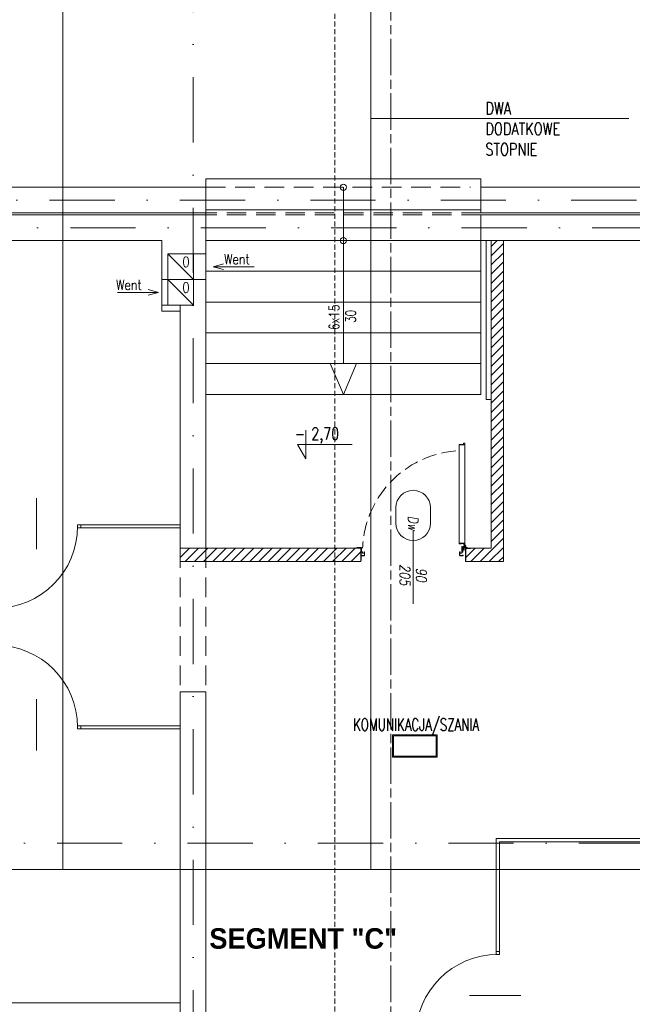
# Model space of a CAD drawing. Header units: millimetres. Extents: x -82287 to 177822, y -399756 to 0.
# Tile 150 of 228: x 52486 to 53083, y -196331 to -195371. Entities that reach past the tile are written whole.
import ezdxf
from ezdxf.enums import TextEntityAlignment as Align

# ---------------------------------------------------------------- set-up
doc = ezdxf.new("R2010")
doc.units = ezdxf.units.MM
doc.header["$MEASUREMENT"] = 0
for name, pattern in [('SUŁOSZOWA - PB 21 03$0$CARKOVANA', [7.5, 5, -2.5]), ('SUŁOSZOWA - PB 21 03$0$CENTER', [0.6, 0.375, -0.075, 0.075, -0.075]), ('SUŁOSZOWA - PB 21 03$0$CHAIN', [0.3543, 0.2362, -0.0295, 0.0591, -0.0295]), ('SUŁOSZOWA - PB 21 03$0$DASHDOT', [25.4, 12.7, -6.35, 0, -6.35]), ('SUŁOSZOWA - PB 21 03$0$HIDDEN', [9.525, 6.35, -3.175]), ('SUŁOSZOWA - PB 21 03$0$Hidden Line', [391.222223, 282.222223, -109])]:
    doc.linetypes.add(name, pattern=pattern)
doc.layers.add('FL_XREF', color=252, linetype='Continuous')
for name, color, linetype, lineweight in [('SUŁOSZOWA - PB 21 03$0$!! 0_ Istn-sciany', 251, 'Continuous', 0), ('SUŁOSZOWA - PB 21 03$0$!! 0_ Istn-widok', 251, 'Continuous', 0), ('SUŁOSZOWA - PB 21 03$0$!! 0_ Opis', 251, 'Continuous', 0), ('SUŁOSZOWA - PB 21 03$0$!! 0_Istn-drzwi', 251, 'Continuous', 0), ('SUŁOSZOWA - PB 21 03$0$!! 0_Istn-grzejniki', 251, 'Continuous', 0), ('SUŁOSZOWA - PB 21 03$0$!! 0_Istn-went', 251, 'Continuous', 0), ('SUŁOSZOWA - PB 21 03$0$!! 0_Opis_pom', 251, 'Continuous', 0), ('SUŁOSZOWA - PB 21 03$0$!! 0_Osie', 251, 'SUŁOSZOWA - PB 21 03$0$DASHDOT', 0), ('SUŁOSZOWA - PB 21 03$0$!! 0_Widok', 251, 'Continuous', 0), ('SUŁOSZOWA - PB 21 03$0$!! 1_droga ewakuacyjna', 251, 'SUŁOSZOWA - PB 21 03$0$CHAIN', 0), ('SUŁOSZOWA - PB 21 03$0$!! 1_drzwi-linia', 251, 'Continuous', 0), ('SUŁOSZOWA - PB 21 03$0$!! 1_hatch projektowane ściany', 251, 'Continuous', 0), ('SUŁOSZOWA - PB 21 03$0$!! 1_OPIS POM NOWE', 251, 'Continuous', 0), ('SUŁOSZOWA - PB 21 03$0$!! 1_PROJ Sciany', 251, 'Continuous', 0), ('SUŁOSZOWA - PB 21 03$0$!! 1_Wyburzenia', 251, 'SUŁOSZOWA - PB 21 03$0$CARKOVANA', 0), ('SUŁOSZOWA - PB 21 03$0$!! 2_drzwi opis', 251, 'Continuous', 0), ('SUŁOSZOWA - PB 21 03$0$0-osie-liniA', 251, 'SUŁOSZOWA - PB 21 03$0$DASHDOT', 0)]:
    doc.layers.add(name, color=color, linetype=linetype, lineweight=lineweight)
doc.layers.add('SUŁOSZOWA - PB 21 03$0$!! 0_ramki', color=251, linetype='Continuous', lineweight=0, plot=False)
doc.styles.add('SUŁOSZOWA - PB 21 03$0$50', font='ROMANS.shx', dxfattribs={"width": 0.8, "oblique": 10, "height": 10})
doc.styles.add('SUŁOSZOWA - PB 21 03$0$ARCHETYP', font='romans.shx', dxfattribs={"height": 15})
doc.styles.add('SUŁOSZOWA - PB 21 03$0$ARIAL', font='tahoma.ttf')
doc.styles.add('SUŁOSZOWA - PB 21 03$0$SIMPLEX', font='simplex.shx', dxfattribs={"width": 0.77})
doc.styles.add('SUŁOSZOWA - PB 21 03$0$STYLE10', font='arialbd.ttf')
doc.styles.add('SUŁOSZOWA - PB 21 03$0$TXT', font='simplex.shx')
pattern_1 = [(45, (0, 0), (-4.49012806, 4.49012806), [])]

# ---------------------------------------------------------------- blocks, each defined once
blk = doc.blocks.new('SUŁOSZOWA - PB 21 03$0$BLOK OSI')
at = {"layer": 'SUŁOSZOWA - PB 21 03$0$0-osie-liniA', "ltscale": 5}
for points in [[(52592.21, -193637.01), (52592.21, -199860.82)], [(48639.33, -195663.09), (55424.28, -195663.09)], [(51837.14, -195690.09), (53504.06, -195690.09)], [(51570.03, -196290.09), (53810.61, -196290.09)]]:
    blk.add_lwpolyline(points, dxfattribs=at)
blk = doc.blocks.new('SUŁOSZOWA - PB 21 03$0$zaw-dr-90-p')
at = {"color": 2, "linetype": 'SUŁOSZOWA - PB 21 03$0$CENTER', "ltscale": 0.2}
for p, q in [((12, 0), (-12, 0)), ((0, 12), (0, -12)), ((24.5, 24), (31, 24)), ((24.5, 19), (31, 19))]:
    blk.add_line(p, q, dxfattribs=at)
at = {"ltscale": 0.2}
for p, q in [((10, 12), (6.5, 12)), ((10, 0), (10, 6.5))]:
    blk.add_line(p, q, dxfattribs=at)
blk.add_lwpolyline([(0, 6.5), (23.5, 6.5, 0.414214), (28, 11), (28, 31), (24.5, 31), (24.5, 11, -0.414214), (23.5, 10), (0, 10, 4.561698), (7.6, 6.5), (4.9, 4.2)], format="xyb", dxfattribs=at)
blk.add_lwpolyline([(-0.2, -0.2), (-2.5, -0.2), (-2.5, 0.2), (-0.2, 0.2), (-0.2, 2.5), (0.2, 2.5), (0.2, 0.2), (2.8, 0.2), (2.8, -0.2), (0.2, -0.2), (0.2, -2.8), (-0.2, -2.8)], close=True)
blk.add_lwpolyline([(10, 10), (10, 39), (6.5, 39), (6.5, 10)], dxfattribs=at)
blk.add_circle((0, 0), 6.5, dxfattribs=at)
blk = doc.blocks.new('SUŁOSZOWA - PB 21 03$0$drzwi 90- sc 12')
for p, q in [((-13620.32, 20410.16), (-13620.32, 20313.77)), ((-13614.92, 20409.86), (-13620.32, 20409.86)), ((-13616.12, 20410.26), (-13620.22, 20410.26)), ((-13616.12, 20410.26), (-13620, 20410.26)), ((-13618.17, 20410.26), (-13616.22, 20410.26)), ((-13618.17, 20410.26), (-13616.22, 20410.26)), ((-13616.12, 20410.26), (-13616.12, 20411.46)), ((-13616.12, 20411.46), (-13615.02, 20411.46)), ((-13614.92, 20411.36), (-13614.92, 20313.77)), ((-13620.32, 20313.47), (-13620.32, 20317.97)), ((-13614.92, 20313.77), (-13620.32, 20313.77)), ((-13618.22, 20313.37), (-13620.22, 20313.37)), ((-13618.22, 20313.67), (-13618.22, 20313.37)), ((-13618.22, 20313.67), (-13616.42, 20313.67)), ((-13617.77, 20311.12), (-13617.77, 20305.72)), ((-13617.77, 20311.12), (-13617.77, 20305.72)), ((-13616.17, 20309.92), (-13617.37, 20309.92)), ((-13616.17, 20309.92), (-13616.17, 20311.02)), ((-13615.92, 20313.17), (-13615.92, 20312.17)), ((-13615.92, 20312.17), (-13615.02, 20312.17)), ((-13614.92, 20312.27), (-13614.92, 20317.97)), ((-13715.77, 20301.96), (-13716.27, 20301.96)), ((-13715.57, 20308.32), (-13715.57, 20308.56)), ((-13715.57, 20307.69), (-13715.57, 20308.56)), ((-13715.57, 20307.82), (-13715.57, 20308.56)), ((-13715.57, 20307.72), (-13715.37, 20307.72)), ((-13616.77, 20301.96), (-13616.27, 20301.96))]:
    blk.add_line(p, q)
for points in [[(-13665.27, 20284.96), (-13665.27, 20325.83)], [(-13615.57, 20309.64), (-13615.32, 20309.64), (-13615.32, 20309.82), (-13616.32, 20309.82), (-13616.32, 20309.64), (-13615.92, 20309.64)]]:
    blk.add_lwpolyline(points)
at = {"lineweight": 30}
for points in [[(-13716.27, 20308.92), (-13721.27, 20308.92)], [(-13716.27, 20308.92), (-13716.27, 20296.92)], [(-13614.27, 20308.92), (-13609.27, 20308.92)], [(-13614.27, 20308.92), (-13614.27, 20296.92)]]:
    blk.add_lwpolyline(points, dxfattribs=at)
at = {"ltscale": 0.2}
for points in [[(-13715.57, 20307.51), (-13715.57, 20309.48, 0.414214), (-13715.91, 20309.82), (-13719.43, 20309.82, 0.414214), (-13719.77, 20309.48), (-13719.77, 20308.92), (-13719.59, 20308.92), (-13719.59, 20309.48, -0.414214), (-13719.43, 20309.64), (-13716.97, 20309.64)], [(-13716.97, 20309.64), (-13715.91, 20309.64, -0.414214), (-13715.75, 20309.48), (-13715.75, 20307.51)], [(-13615.92, 20309.64), (-13616.63, 20309.64, 0.414214), (-13616.79, 20309.48), (-13616.79, 20305.58, -0.414214), (-13617.13, 20305.24), (-13617.58, 20305.24, 0.414214), (-13617.74, 20305.08), (-13617.74, 20304.48, -0.414214), (-13618.08, 20304.14), (-13619.26, 20304.14, -0.414214), (-13619.6, 20304.48), (-13619.6, 20305.15, 1), (-13619.79, 20305.15), (-13619.79, 20301.96, 0.414214), (-13619.63, 20301.8), (-13617.11, 20301.8, 0.414214), (-13616.95, 20301.96), (-13616.95, 20302.52), (-13616.77, 20302.52), (-13616.77, 20301.96, -0.414214), (-13617.11, 20301.62), (-13619.63, 20301.62, -0.414214), (-13619.97, 20301.96), (-13619.97, 20305.15, -1), (-13619.42, 20305.15), (-13619.42, 20304.48, 0.414214), (-13619.26, 20304.32), (-13618.08, 20304.32, 0.414214), (-13617.92, 20304.48), (-13617.92, 20305.08, -0.414214), (-13617.58, 20305.42), (-13617.13, 20305.42, 0.414214), (-13616.97, 20305.58), (-13616.97, 20309.48, -0.414214), (-13616.63, 20309.82), (-13613.11, 20309.82, -0.414214), (-13612.77, 20309.48), (-13612.77, 20308.92), (-13612.95, 20308.92), (-13612.95, 20309.48, 0.414214), (-13613.11, 20309.64), (-13615.57, 20309.64)], [(-13715.75, 20307.76), (-13715.75, 20305.58, 0.414214), (-13715.41, 20305.24), (-13714.96, 20305.24, -0.414214), (-13714.8, 20305.08), (-13714.8, 20304.48, 0.414214), (-13714.46, 20304.14), (-13713.28, 20304.14, 0.414214), (-13712.94, 20304.48), (-13712.94, 20305.15, -1), (-13712.75, 20305.15), (-13712.75, 20301.96, -0.414214), (-13712.91, 20301.8), (-13715.43, 20301.8, -0.414214), (-13715.59, 20301.96), (-13715.59, 20302.52), (-13715.77, 20302.52), (-13715.77, 20301.96, 0.414214), (-13715.43, 20301.62), (-13712.91, 20301.62, 0.414214), (-13712.57, 20301.96), (-13712.57, 20305.15, 1), (-13713.12, 20305.15), (-13713.12, 20304.48, -0.414214), (-13713.28, 20304.32), (-13714.46, 20304.32, -0.414214), (-13714.62, 20304.48), (-13714.62, 20305.08, 0.414214), (-13714.96, 20305.42), (-13715.41, 20305.42, -0.414214), (-13715.57, 20305.58), (-13715.57, 20307.64)]]:
    blk.add_lwpolyline(points, format="xyb", dxfattribs=at)
blk.add_lwpolyline([(-13616.79, 20308.82), (-13616.97, 20308.82), (-13616.97, 20307.42), (-13616.79, 20307.42)], close=True)
for centre, radius, start, end in [((-13620.22, 20410.16), 0.1, 90, 180), ((-13615.02, 20411.36), 0.1, 0, 90), ((-13620.22, 20313.47), 0.1, 180, 270), ((-13616.42, 20313.17), 0.5, 0, 90), ((-13616.27, 20311.02), 0.1, 0, 90), ((-13615.02, 20312.27), 0.1, 270, 0)]:
    blk.add_arc(centre, radius, start, end)
at = {"linetype": 'SUŁOSZOWA - PB 21 03$0$Hidden Line', "lineweight": 9, "ltscale": 0.05}
blk.add_arc((-13615.5, 20305.14), 99.12, 94.80054, 177.69442, dxfattribs=at)
at = {"xscale": 0.09999999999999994, "yscale": 0.09999999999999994, "zscale": 0.09999999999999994, "rotation": 180.0000000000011}
blk.add_blockref('SUŁOSZOWA - PB 21 03$0$zaw-dr-90-p', (-13614.92, 20310.92), dxfattribs=at)
blk = doc.blocks.new('SUŁOSZOWA - PB 21 03$0$1_ok-opis')
blk.add_line((0, 111.61), (0, 50))
for points in [[(-17, 128.61), (-17, 143.61)], [(17, 128.61), (17, 143.61)]]:
    blk.add_lwpolyline(points)
for centre, start, end in [((0, 143.61), 0, 180), ((0, 128.61), 180, 0)]:
    blk.add_arc(centre, 17, start, end)
at = {"style": 'SUŁOSZOWA - PB 21 03$0$ARCHETYP'}
for tag, height, rotation, p in [('NR', 12, 90, (0, 136.9)), ('NR', 12, 270, (0, 136.9)), ('SZEROKOŚĆ', 10, 90, (-8, 78.29)), ('WYSOKOŚĆ', 10, 270, (-8, 78.29)), ('WYSOKOŚĆ', 10, 90, (8, 78.29)), ('SZEROKOŚĆ', 10, 270, (8, 78.29))]:
    blk.add_attdef(tag, text='', height=height, rotation=rotation, dxfattribs=at).set_placement(p, align=Align.MIDDLE)
blk = doc.blocks.new('SUŁOSZOWA - PB 21 03')
at = {"layer": 'SUŁOSZOWA - PB 21 03$0$!! 1_hatch projektowane ściany'}
h = blk.add_hatch(dxfattribs=at)
h.set_pattern_fill('ANSI31', color=256, scale=2)
h.set_pattern_definition(pattern_1)
h.paths.add_polyline_path([(52882.71142, -195639.5883), (52894.71142, -195639.5883), (52894.71142, -195952.5883), (52857.71142, -195952.5883), (52857.71142, -195939.59023), (52882.71142, -195939.59023)])
h = blk.add_hatch(dxfattribs=at)
h.set_pattern_fill('ANSI31', color=256, scale=2)
h.set_pattern_definition(pattern_1)
h.paths.add_polyline_path([(52755.71142, -195952.5883), (52579.71142, -195952.5883), (52579.71142, -195939.5883), (52755.71142, -195939.5883)])
at = {"layer": 'SUŁOSZOWA - PB 21 03$0$!! 0_ Istn-sciany'}
for points in [[(52004.71142, -195587.5883), (52604.71142, -195587.5883)], [(52604.71142, -195587.5883), (52604.71142, -195612.5883)], [(52872.71142, -195587.5883), (53178.71142, -195587.5883)], [(52872.71142, -195587.5883), (52872.71142, -195612.5883)], [(52604.71142, -195614.5883), (52604.71142, -195652.5883)], [(52872.71142, -195614.5883), (52872.71142, -195639.5883)], [(52016.71142, -195639.5883), (52561.71142, -195639.5883)], [(52561.71142, -195639.5883), (52561.71142, -195677.5883)], [(52872.71142, -195639.5883), (53167.71142, -195639.5883)], [(52567.71142, -195652.5883), (52567.71142, -195677.5883)], [(52604.71142, -195652.5883), (52567.71142, -195652.5883)], [(52567.71142, -195677.5883), (52561.71142, -195677.5883)], [(52592.71142, -195702.5883), (52592.71142, -195677.5883)], [(52592.71142, -195677.5883), (52604.71142, -195677.5883)], [(52604.71142, -195677.5883), (52604.71142, -195939.5883)], [(52561.71142, -195702.5883), (52561.71142, -195708.5883)], [(52561.71142, -195702.5883), (52592.71142, -195702.5883)], [(52561.71142, -195708.5883), (52579.71142, -195708.5883)], [(52579.71142, -195708.5883), (52579.71142, -195939.5883)], [(52579.71142, -195939.5883), (52604.71142, -195939.5883)], [(52579.71142, -196079.5883), (52604.71142, -196079.5883)], [(52579.71142, -196079.5883), (52579.71142, -196448.5883)], [(52604.71142, -196079.5883), (52604.71142, -196479.5883)]]:
    blk.add_lwpolyline(points, dxfattribs=at)
at = {"layer": 'SUŁOSZOWA - PB 21 03$0$!! 0_ Istn-widok'}
for points in [[(52604.71142, -195579.5883), (52872.71142, -195579.5883)], [(52604.71142, -195609.5883), (52872.71142, -195609.5883)], [(51976.71142, -195612.5883), (52604.71142, -195612.5883)], [(51978.71142, -195614.5883), (52604.71142, -195614.5883)], [(52604.71142, -195612.5883), (52604.71142, -195614.5883)], [(52872.71142, -195612.5883), (53178.71142, -195612.5883)], [(52872.71142, -195614.5883), (53179.71142, -195614.5883)], [(52604.71142, -195639.5883), (52872.71142, -195639.5883)], [(52604.71142, -195639.5883), (52872.71142, -195639.5883)], [(52738.71142, -195759.5883), (52738.71142, -195639.5883)], [(52872.71142, -195639.5883), (52872.71142, -195789.5883)], [(52877.71142, -195639.5883), (52877.71142, -195794.5883)], [(52882.71142, -195639.5883), (52882.71142, -195794.5883)], [(52604.71142, -195669.5883), (52872.71142, -195669.5883)], [(52579.71142, -195708.5883), (52579.71142, -195702.5883)], [(52604.71142, -195699.5883), (52872.71142, -195699.5883)], [(52604.71142, -195729.5883), (52872.71142, -195729.5883)], [(52604.71142, -195759.5883), (52872.71142, -195759.5883)], [(52604.71142, -195789.5883), (52872.71142, -195789.5883)], [(52877.71142, -195794.5883), (52882.71142, -195794.5883)], [(52439.71142, -195890.5883), (52439.71142, -195940.5883)], [(52482.71142, -195916.5883), (52579.71142, -195916.5883)], [(52482.71142, -195919.5883), (52579.71142, -195919.5883)], [(52439.71142, -196086.5883), (52439.71142, -196136.5883)], [(52482.71142, -196112.5883), (52579.71142, -196112.5883)], [(52482.71142, -196115.5883), (52579.71142, -196115.5883)], [(52887.71142, -196222.5883), (53167.71142, -196222.5883)], [(52887.71142, -196222.5883), (52887.71142, -196332.5883)], [(52890.71142, -196225.5883), (53167.71142, -196225.5883)], [(52890.71142, -196225.5883), (52890.71142, -196332.5883)], [(52861.71142, -196375.5883), (52911.71142, -196375.5883)], [(52299.71142, -196382.5883), (52579.71142, -196382.5883)]]:
    blk.add_lwpolyline(points, dxfattribs=at)
at = {"layer": 'SUŁOSZOWA - PB 21 03$0$!! 0_ Istn-widok', "linetype": 'SUŁOSZOWA - PB 21 03$0$HIDDEN', "ltscale": 3}
for points in [[(52604.71142, -195587.5883), (52862.71142, -195587.5883)], [(52872.71142, -195612.5883), (52604.71142, -195612.5883)], [(52872.71142, -195614.5883), (52604.71142, -195614.5883)], [(52872.71142, -195639.5883), (52604.71142, -195639.5883)], [(52579.71142, -195939.5883), (52579.71142, -196079.5883)], [(52604.71142, -195939.5883), (52604.71142, -196079.5883)]]:
    blk.add_lwpolyline(points, dxfattribs=at)
at = {"layer": 'SUŁOSZOWA - PB 21 03$0$!! 0_ Istn-widok'}
for points in [[(52479.71142, -195916.5883), (52482.71142, -195916.5883), (52482.71142, -195919.5883), (52479.71142, -195919.5883)], [(52479.71142, -196112.5883), (52482.71142, -196112.5883), (52482.71142, -196115.5883), (52479.71142, -196115.5883)], [(52887.71142, -196335.5883), (52887.71142, -196332.5883), (52890.71142, -196332.5883), (52890.71142, -196335.5883)]]:
    blk.add_lwpolyline(points, close=True, dxfattribs=at)
for centre in [(52738.71142, -195587.5883), (52738.71142, -195639.5883)]:
    blk.add_circle(centre, 3, dxfattribs=at)
for centre, start, end in [((52399.71142, -195918.0883), 269.99999996, 359.99999996), ((52399.71142, -196114.0883), 0.00000004, 90.00000004), ((52889.21142, -196415.5883), 90.00000004, 180.00000004)]:
    blk.add_arc(centre, 80, start, end, dxfattribs=at)
at = {"layer": 'SUŁOSZOWA - PB 21 03$0$!! 0_ Opis'}
for points in [[(52765.42916, -195579.5883), (52765.42916, -195579.5883), (52765.42916, -195520.55038), (53017.01001, -195520.55038)], [(52702.02009, -195824.38967), (52702.02009, -195852.39144)], [(52702.02009, -195852.39144), (52693.93668, -195838.39056)], [(52693.93668, -195838.39056), (52747.37089, -195838.39056)]]:
    blk.add_lwpolyline(points, dxfattribs=at)
at = {"layer": 'SUŁOSZOWA - PB 21 03$0$!! 0_Istn-drzwi'}
blk.add_lwpolyline([(52738.71142, -195639.5883), (52738.71142, -195587.5883)], dxfattribs=at)
at = {"layer": 'SUŁOSZOWA - PB 21 03$0$!! 0_Istn-grzejniki'}
for points in [[(52604.71142, -195579.5883), (52604.71142, -195587.0883)], [(52872.71142, -195579.5883), (52872.71142, -195587.0883)]]:
    blk.add_lwpolyline(points, dxfattribs=at)
at = {"layer": 'SUŁOSZOWA - PB 21 03$0$!! 0_Istn-went'}
for points in [[(52567.71142, -195677.5883), (52592.71142, -195677.5883), (52592.71142, -195652.5883), (52567.71142, -195652.5883)], [(52567.71142, -195702.5883), (52592.71142, -195702.5883), (52592.71142, -195677.5883), (52567.71142, -195677.5883)]]:
    blk.add_lwpolyline(points, close=True, dxfattribs=at)
for points in [[(52567.71142, -195652.5883), (52592.71142, -195677.5883)], [(52604.71142, -195652.5883), (52604.71142, -195677.5883)], [(52611.73547, -195665.0883), (52621.73547, -195662.40881)], [(52651.782, -195665.0883), (52611.73547, -195665.0883)], [(52611.73547, -195665.0883), (52621.73547, -195667.76779)], [(52561.71142, -195677.5883), (52561.71142, -195702.5883)], [(52567.71142, -195677.5883), (52592.71142, -195702.5883)], [(52518.49405, -195690.0883), (52558.54058, -195690.0883)], [(52558.54058, -195690.0883), (52548.54058, -195687.40881)], [(52558.54058, -195690.0883), (52548.54058, -195692.76779)]]:
    blk.add_lwpolyline(points, dxfattribs=at)
at = {"layer": 'SUŁOSZOWA - PB 21 03$0$!! 0_Opis_pom', "ltscale": 0.7}
for points in [[(52786.60775, -196143.22208), (52830.12775, -196143.22208), (52830.12775, -196121.46208), (52786.60775, -196121.46208)], [(52787.69575, -196142.13408), (52829.03975, -196142.13408), (52829.03975, -196122.55008), (52787.69575, -196122.55008)]]:
    blk.add_lwpolyline(points, close=True, dxfattribs=at)
at = {"layer": 'SUŁOSZOWA - PB 21 03$0$!! 0_ramki'}
for points in [[(48565.42916, -193282.57641), (52765.42916, -193282.57641), (52765.42916, -196252.57641), (48565.42916, -196252.57641)], [(52465.42916, -193282.57641), (56665.42916, -193282.57641), (56665.42916, -196252.57641), (52465.42916, -196252.57641)]]:
    blk.add_lwpolyline(points, close=True, dxfattribs=at)
at = {"layer": 'SUŁOSZOWA - PB 21 03$0$!! 0_Widok'}
for points in [[(52738.71142, -195789.5883), (52725.82751, -195759.5883)], [(52738.71142, -195789.5883), (52751.59534, -195759.5883)]]:
    blk.add_lwpolyline(points, dxfattribs=at)
at = {"layer": 'SUŁOSZOWA - PB 21 03$0$!! 1_droga ewakuacyjna', "ltscale": 150}
blk.add_lwpolyline([(52156.71142, -196844.5883), (52156.71142, -196753.86725), (52784.86834, -196753.86725), (52784.86834, -195179.66162), (52559.71142, -195179.66162)], dxfattribs=at)
at = {"layer": 'SUŁOSZOWA - PB 21 03$0$!! 1_hatch projektowane ściany'}
for points in [[(52882.71142, -195639.5883), (52894.71142, -195639.5883), (52894.71142, -195952.5883), (52857.71142, -195952.5883), (52857.71142, -195939.59023), (52882.71142, -195939.59023)], [(52755.71142, -195952.5883), (52579.71142, -195952.5883), (52579.71142, -195939.5883), (52755.71142, -195939.5883)]]:
    blk.add_lwpolyline(points, close=True, dxfattribs=at)
at = {"layer": 'SUŁOSZOWA - PB 21 03$0$!! 1_PROJ Sciany'}
for points in [[(52882.71142, -195639.5883), (52882.71142, -195939.5883)], [(52894.71142, -195639.5883), (52894.71142, -195952.5883)], [(52579.71142, -195952.5883), (52579.71142, -195939.5883)], [(52604.71142, -195939.5883), (52755.71142, -195939.5883)], [(52755.71142, -195939.5883), (52755.71142, -195952.5883)], [(52857.71142, -195939.5883), (52857.71142, -195952.5883)], [(52857.71142, -195939.5883), (52882.71142, -195939.5883)], [(52579.71142, -195952.5883), (52755.71142, -195952.5883)], [(52857.71142, -195952.5883), (52894.71142, -195952.5883)]]:
    blk.add_lwpolyline(points, dxfattribs=at)
at = {"layer": 'SUŁOSZOWA - PB 21 03$0$!! 1_Wyburzenia'}
blk.add_lwpolyline([(52730.37796, -193768.56715), (52730.37796, -198088.57453)], dxfattribs=at)
at = {"layer": 'SUŁOSZOWA - PB 21 03$0$!! 0_Osie'}
blk.add_blockref('SUŁOSZOWA - PB 21 03$0$BLOK OSI', (0, 63), dxfattribs=at)
at = {"layer": 'SUŁOSZOWA - PB 21 03$0$!! 1_drzwi-linia'}
blk.add_blockref('SUŁOSZOWA - PB 21 03$0$drzwi 90- sc 12', (66471.98113, -216248.51264), dxfattribs=at)
at = {"layer": 'SUŁOSZOWA - PB 21 03$0$!! 2_drzwi opis'}
ref = blk.add_blockref('SUŁOSZOWA - PB 21 03$0$1_ok-opis', (52806.71146, -196043.69393), dxfattribs=dict(at, xscale=-1, rotation=359.9999963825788))
ref.add_attrib('WYSOKOŚĆ', '205', dxfattribs={"layer": '0', "height": 10, "rotation": 269.99999638, "style": 'SUŁOSZOWA - PB 21 03$0$50', "oblique": 10, "width": 0.8}).set_placement((52798.71146, -195965.40307), align=Align.MIDDLE)
ref.add_attrib('SZEROKOŚĆ', '90', dxfattribs={"layer": '0', "height": 10, "rotation": 269.99999638, "style": 'SUŁOSZOWA - PB 21 03$0$50', "oblique": 10, "width": 0.8}).set_placement((52814.71146, -195965.40307), align=Align.MIDDLE)
ref.add_attrib('NR', 'Dw', dxfattribs={"layer": '0', "height": 10, "rotation": 269.99999638, "style": 'SUŁOSZOWA - PB 21 03$0$50', "oblique": 10, "width": 0.8}).set_placement((52806.71147, -195915.08268), align=Align.MIDDLE)
at = {"layer": 'SUŁOSZOWA - PB 21 03$0$!! 0_ Opis', "style": 'SUŁOSZOWA - PB 21 03$0$SIMPLEX', "width": 0.75}
for s, p in [('6x15', (52734.67713, -195726.76887)), ('30', (52750.8282, -195719.90102))]:
    blk.add_text(s, height=10, rotation=90, dxfattribs=at).set_placement(p)
at = {"layer": 'SUŁOSZOWA - PB 21 03$0$!! 0_ Opis'}
for s, height, style, width, p in [('- 2,70', 12, 'SUŁOSZOWA - PB 21 03$0$SIMPLEX', 0.75, (52691.33264, -195833.81244)), ('SEGMENT "C"', 20, 'SUŁOSZOWA - PB 21 03$0$STYLE10', 0.95, (52608.06834, -196329.87666))]:
    blk.add_text(s, height=height, dxfattribs=dict(at, style=style, width=width)).set_placement(p)
at = {"layer": 'SUŁOSZOWA - PB 21 03$0$!! 0_ Opis', "insert": (52877.10014, -195504.70367), "char_height": 12, "attachment_point": 1, "style": 'SUŁOSZOWA - PB 21 03$0$SIMPLEX'}
blk.add_mtext_dynamic_manual_height_columns('DWA DODATKOWE STOPNIE', width=46.7031119, gutter_width=75, heights=[0], dxfattribs=at)
at = {"layer": 'SUŁOSZOWA - PB 21 03$0$!! 0_Istn-went', "style": 'SUŁOSZOWA - PB 21 03$0$ARCHETYP', "width": 0.8}
for s, rotation, p in [('0', 0.00000004, (52581.87286, -195665.41077)), ('Went', 359.99999996, (52622.40523, -195662.75808)), ('Went', 0.00000004, (52517.21072, -195687.75808)), ('0', 0.00000004, (52581.87286, -195690.41077))]:
    blk.add_text(s, height=10, rotation=rotation, dxfattribs=at).set_placement(p)
at = {"layer": 'SUŁOSZOWA - PB 21 03$0$!! 0_Opis_pom', "ltscale": 0.7, "style": 'SUŁOSZOWA - PB 21 03$0$TXT', "width": 0.7}
blk.add_text('KOMUNIKACJA/SZANIA', height=12, dxfattribs=at).set_placement((52809.48288, -196117.41577), align=Align.CENTER)
at = {"layer": 'SUŁOSZOWA - PB 21 03$0$!! 0_Opis_pom', "ltscale": 0.7, "style": 'SUŁOSZOWA - PB 21 03$0$ARIAL'}
for tag, p in [('B0,19', (52679.2094, -194257.55204)), ('B2,14', (73874.0461, -194402.0887)), ('B2,12', (73342.49259, -194413.89249)), ('B1,21', (60405.50261, -194427.18207)), ('B2,11', (73069.01144, -194438.89383)), ('B2,16', (75195.07765, -194441.83446)), ('A1,16', (59129.54925, -194448.08429)), ('B1/17', (59524.53699, -194450.37428)), ('B1,19', (59914.81903, -194448.15658)), ('1,23', (61575.22173, -194450.37428)), ('B0,15', (51514.15008, -194461.8073)), ('A1,1', (58808.06672, -194460.94161)), ('1,22', (60947.33929, -194456.1144)), ('B1,18', (59715.51745, -194473.87108)), ('B2,17', (75506.7465, -194471.3759)), ('B2,19.1', (76701.67035, -194466.03695)), ('B3,7', (87459.81312, -194465.07097)), ('B3,3', (88235.73906, -194465.79732)), ('B0,18', (52071.43815, -194478.40179)), ('B3,6', (86826.65132, -194483.15512)), ('B3,8', (90006.66539, -194478.47972)), ('B1,20', (60198.53687, -194490.17374)), ('B2,10', (72728.63362, -194489.37283)), ('B2,15', (74566.38885, -194487.81114)), ('B2,13', (73649.91716, -194500.01242)), ('A0,6', (49094.40602, -194505.72387)), ('A2,5', (72452.45009, -194505.90583)), ('A0,4', (49692.81919, -194517.93289)), ('B0,22', (54187.56644, -194519.04308)), ('A1,6', (58565.96262, -194514.50753)), ('B1,1', (61908.24378, -194515.48656)), ('A0,3', (49906.53818, -194524.03766)), ('B0,20', (53125.45224, -194527.8835)), ('A0,5', (49399.71914, -194533.19455)), ('B0,21', (53847.26622, -194535.08002)), ('B1,3', (62229.35503, -194604.49851)), ('B2,18', (75922.43604, -194612.23635)), ('B2,19', (77152.69039, -194617.53776)), ('A3,4', (85509.27934, -194642.47136)), ('B0,24B', (54824.42896, -194684.26784)), ('B1,4', (63476.45184, -194691.11207)), ('B0,13', (50367.63944, -194706.5583)), ('B0,16', (51457.40872, -194704.43091)), ('B0,17', (51897.58569, -194706.77195)), ('A2,4', (71695.75649, -194707.44268)), ('A1,5', (58149.22649, -194724.80163)), ('A2.1', (72371.45884, -194731.56251)), ('B0,23', (54542.05776, -194742.93939)), ('A1,2', (58744.42262, -194746.622)), ('B1,2D', (60756.29674, -194750.92727)), ('A1,15', (59129.54925, -194780.73348)), ('B0,14', (50962.60809, -194789.06568)), ('A3.1', (86079.08704, -194786.62422)), ('B1,4', (63483.03852, -194791.04365)), ('A0,2', (49295.91259, -194810.95246)), ('B2.7', (74548.27897, -194836.12781)), ('B3,2', (89035.72921, -194837.99287)), ('B0,7', (52851.95551, -194845.56115)), ('B1,2B', (62374.83512, -194841.86715)), ('B1,2A', (61803.35407, -194869.27513)), ('B0,8', (51561.38742, -194890.27848)), ('A1,3', (58810.05243, -195008.83917)), ('A3.2', (86016.50296, -195004.88875)), ('A0,1', (49914.27925, -195025.82804)), ('A0,10', (49695.87246, -195042.9259)), ('B0,17', (51225.06492, -195049.74007)), ('B2.2', (74976.1855, -195068.47988)), ('B0,6', (52110.41055, -195069.39267)), ('B1,8', (61403.63433, -195071.25189)), ('A2.2', (72371.45884, -195070.78713)), ('A0,7', (49042.50308, -195082.6056)), ('B3,11', (88623.94853, -195099.23575)), ('B3,4', (87612.56208, -195132.78192)), ('B3,5', (86839.47632, -195174.05241)), ('B0,12', (50313.60595, -195207.52936)), ('B0,11', (50726.178, -195219.06638)), ('B3,10', (89778.42161, -195220.68871)), ('B1,6', (63686.26823, -195231.3997)), ('B0,24A', (54359.17011, -195245.97867)), ('A1,4', (58093.66276, -195250.96213)), ('B0,10', (51476.34179, -195259.44699)), ('B3,9', (90479.74099, -195260.18621)), ('A0,11', (49643.96951, -195271.84772)), ('B1,14', (59332.54805, -195280.73534)), ('A0,8', (49042.50308, -195293.21363)), ('B0,9', (51798.4912, -195291.17482)), ('B2,21', (75970.16114, -195290.81005)), ('B1,13', (60186.62513, -195314.46953)), ('B1,5', (63419.22943, -195317.21026)), ('B2,9', (73175.51251, -195317.21162)), ('B0,3', (52068.59538, -195319.60465)), ('B1,10', (60892.94126, -195319.45825)), ('A2.3', (71832.37045, -195318.78232)), ('B2,4', (74493.5947, -195318.7733)), ('B2,3', (74674.2815, -195319.28036)), ('A3,3', (85569.83931, -195318.78232)), ('B3,1', (88723.65615, -195329.98594)), ('B1,9', (61058.12383, -195344.48743)), ('B2,8', (73894.209, -195338.18956)), ('B2,20', (77211.021, -195343.82367)), ('B2.1', (75304.74121, -195348.36327)), ('B0,2', (52227.2348, -195357.98297)), ('B1,2C', (61827.40698, -195369.02625)), ('B1,7', (62134.52151, -195372.05069)), ('B0,1', (53061.17304, -195403.85659)), ('A0,9', (49001.50444, -195413.15723)), ('A0,12', (49689.76592, -195485.50737)), ('B0,4', (52224.78303, -195500.96352)), ('B2,5', (74686.48999, -195507.24036)), ('B1,11', (61050.00078, -195512.89565)), ('B1,12', (60864.00751, -195544.00738)), ('B0,5', (52066.14362, -195556.83806)), ('B2,6', (74499.29165, -195549.55175)), ('C2,2', (74812.78942, -195865.8959)), ('C1,3', (61091.58871, -195973.27844)), ('C0,2A', (52278.30875, -196050.48297)), ('C0,1', (52808.36775, -196132.34208)), ('C1,2', (61690.27405, -196439.72387)), ('C1,1', (62060.59754, -196465.28533)), ('C3,1', (88979.71614, -196545.67785)), ('C0,2B', (53028.88223, -196668.8019)), ('C1,4', (61008.68123, -196686.32122)), ('C2,1', (75334.65984, -196786.2197)), ('C2,3', (74834.65119, -196933.26657)), ('C1,5', (61062.7252, -196991.42453)), ('C1,10', (62127.38542, -196998.81344)), ('C1,9', (62147.33751, -197289.53424)), ('C1,6', (61131.41824, -197329.69535)), ('C0,3', (52181.98562, -197341.92176)), ('D1,1', (73931.12245, -197584.03121)), ('C0,4', (52345.96562, -197596.60561)), ('D0,18', (60296.49264, -197617.95269)), ('C2,4', (75243.70451, -197663.89)), ('D0,7', (59141.53804, -197722.84718)), ('D0,17', (60701.16801, -197741.44864)), ('C1,7', (61222.2575, -197737.18052)), ('D1,4', (73157.19908, -197744.29721)), ('D0,3', (59562.25866, -197751.14316)), ('D1,6', (72757.78643, -197751.22612)), ('D0,6', (58741.71849, -197802.61699)), ('D0,10', (58357.73602, -197820.93991)), ('D,09', (59195.67196, -197881.51243)), ('C0,5', (52269.72696, -197902.4362)), ('C0,6', (52872.93793, -197917.07354)), ('D0,2', (59943.06082, -197917.06725)), ('D1,3', (73475.28953, -197924.29875)), ('D0,16', (60721.3534, -197935.2949)), ('D0,8', (59058.9008, -197963.64925)), ('D0,5', (59448.52586, -197969.8061)), ('C2,5', (74555.08284, -197988.7886)), ('D1,5', (73291.61607, -197999.29956)), ('D0,4', (59655.02693, -198042.2589)), ('D0,15', (60692.12223, -198127.4643)), ('D0,1', (59931.33074, -198173.12806)), ('D1,2', (73578.07819, -198172.30068)), ('D0,11', (58161.27105, -198211.45823)), ('D0,12', (58250.99458, -198537.17631)), ('D0,13', (58250.99458, -198764.99605)), ('D1,7', (71854.87376, -198786.88467)), ('D0,14', (59130.08589, -198795.3373)), ('D1,8', (71715.35366, -199212.44512))]:
    blk.add_attdef(tag, text='', height=11.968, dxfattribs=at).set_placement(p, align=Align.MIDDLE_CENTER)
at = {"layer": 'SUŁOSZOWA - PB 21 03$0$!! 1_OPIS POM NOWE', "style": 'SUŁOSZOWA - PB 21 03$0$ARIAL'}
for tag, p in [('C1.7A', (61271.6179, -197538.30303)), ('C2.5B', (74970.66097, -197546.70728)), ('C2,5C', (74903.71123, -197659.13664)), ('C2.4', (75374.07862, -197726.11453)), ('D1,2B', (74322.25834, -197791.43247)), ('C1.7C', (61260.26049, -197811.38428)), ('C1.8B', (61588.27341, -197817.62151)), ('C1.8A', (61884.42005, -197818.94854)), ('C1.7B', (61322.12354, -197933.89849)), ('C2,5A', (74943.41937, -197993.49482)), ('E1.2', (62164.78326, -198139.98688)), ('E1.5E', (62692.10372, -198153.27854)), ('D1,2C', (73419.9359, -198156.57844)), ('E3.1', (88990.58975, -198158.87886)), ('E2.9', (75361.45041, -198161.88904)), ('E2.7', (76022.45692, -198162.26272)), ('D1,2A', (74280.17915, -198172.30068)), ('E1.5D', (62993.60773, -198185.416)), ('E1.1', (61330.46191, -198191.9806)), ('E1.5C', (63016.9343, -198246.3437)), ('E1.5B', (63264.15117, -198307.8661)), ('E3.2', (88781.41347, -198385.24275)), ('E1.6', (61022.6264, -198421.00827)), ('E2.2', (74782.75417, -198427.85813)), ('E2.8', (75757.29014, -198437.09188)), ('E2.6', (76531.8031, -198444.40756)), ('E1.5A', (63049.47589, -198456.39852)), ('E3.4', (89392.22607, -198450.03942)), ('E1.5F', (62736.15118, -198589.14592)), ('E1.5G', (62892.39981, -198586.12622)), ('E1,4', (61888.25021, -198652.6996)), ('E2.1', (75803.99631, -198697.05773)), ('E1.5L', (63297.7633, -198733.65678)), ('E1.3', (61058.5992, -198806.28147)), ('E1.5H', (62893.53005, -198830.01758)), ('E2,3', (74778.52304, -198843.9541)), ('E3.3', (89150.95684, -198867.32581)), ('E1.5K', (63266.15427, -198904.67789)), ('E1.5I', (62723.74907, -199005.87002)), ('E2.4', (75135.87669, -199083.20857)), ('E2.5', (76615.04061, -199164.91143)), ('E1.5J', (63204.25187, -199215.697))]:
    blk.add_attdef(tag, text='', height=11.968, dxfattribs=at).set_placement(p, align=Align.MIDDLE_CENTER)

msp = doc.modelspace()

# ---------------------------------------------------------------- block references
at = {"layer": 'FL_XREF'}
msp.add_blockref('SUŁOSZOWA - PB 21 03', (62.28, 52.9), dxfattribs=at)

doc.saveas('drawing.dxf')
